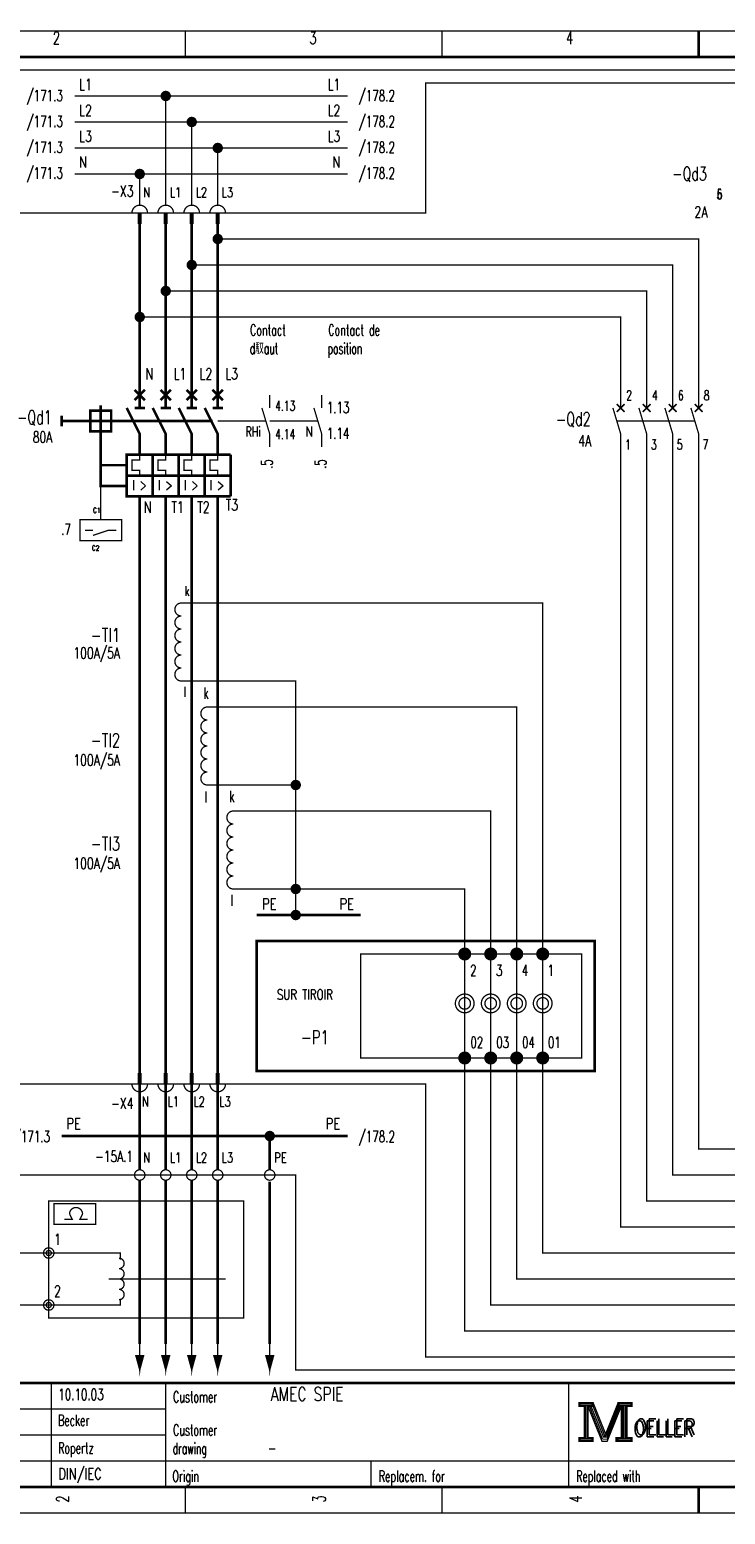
# Model space of a CAD drawing. Header units: centimetres. Extents: x 0 to 491, y -1040 to 69.
# Tile 101 of 181: x 357 to 371, y -680 to -651. Entities that reach past the tile are written whole.
import ezdxf
from ezdxf.enums import TextEntityAlignment as Align

# ---------------------------------------------------------------- set-up
doc = ezdxf.new("R2010")
doc.units = ezdxf.units.CM
doc.header["$MEASUREMENT"] = 0
doc.linetypes.add('GESTRICHELT', pattern=[3.75, 3, -0.75])
doc.linetypes.add('STRICH-PUNKT', pattern=[4.7, 3, -0.75, 0.2, -0.75])
doc.layers.get('0').update_dxf_attribs({"color": 9, "linetype": 'CONTINUOUS'})
doc.layers.add('0L', color=7, linetype='CONTINUOUS')
doc.styles.get("Standard").update_dxf_attribs({"font": 'romans.shx', "bigfont": 'TXT.shx'})

# ---------------------------------------------------------------- blocks, each defined once
blk = doc.blocks.new('BCIRCLE_FILLED')
at = {"color": 0, "linetype": 'Continuous', "const_width": 1, "flags": 128}
blk.add_lwpolyline([(0.5, 0, 1), (-0.5, 0, 1)], format="xyb", close=True, dxfattribs=at)

msp = doc.modelspace()

# ---------------------------------------------------------------- linework, layer by layer
at = {"color": 0, "flags": 128}
for points, const_width in [([(350, -665.75), (350, -651.5), (390.5, -651.5), (390.5, -680), (350, -680), (350, -665.75)], 0.025), ([(363.5, -652.75), (358.25, -652.75)], 0.025), ([(360, -654.85), (360, -652.75)], 0.025), ([(363.5, -653.25), (358.25, -653.25)], 0.025), ([(360.5, -654.85), (360.5, -653.25)], 0.025), ([(363.5, -653.75), (358.25, -653.75)], 0.025), ([(361, -654.85), (361, -653.75)], 0.025), ([(363.5, -654.25), (358.25, -654.25)], 0.025), ([(359.5, -654.85), (359.5, -654.25)], 0.025), ([(359.5, -658.35), (359.5, -655.2)], 0.05), ([(360, -658.35), (360, -655.2)], 0.05), ([(360.5, -658.35), (360.5, -655.2)], 0.05), ([(361, -658.35), (361, -655.2)], 0.05), ([(370.25, -658.75), (370.25, -655.5), (361, -655.5)], 0.025), ([(369.75, -658.75), (369.75, -656), (360.5, -656)], 0.025), ([(369.25, -658.75), (369.25, -656.5), (360, -656.5)], 0.025), ([(368.75, -658.75), (368.75, -657), (359.5, -657)], 0.025), ([(359.25, -658.75), (359.5, -659.25), (359.5, -659.65)], 0.05), ([(359.75, -658.75), (360, -659.25), (360, -659.65)], 0.05), ([(360.25, -658.75), (360.5, -659.25), (360.5, -659.65)], 0.05), ([(360.75, -658.75), (361, -659.25), (361, -659.65)], 0.05), ([(361.85, -658.75), (362, -659.25), (362, -659.5)], 0.025), ([(362.85, -658.75), (363, -659.25), (363, -659.5)], 0.025), ([(359.5, -659.25), (359.5, -659.75), (359.35, -659.75), (359.35, -659.95), (359.5, -659.95), (359.5, -660.05)], 0.025), ([(360, -659.25), (360, -659.75), (359.85, -659.75), (359.85, -659.95), (360, -659.95), (360, -660.05)], 0.025), ([(360.5, -659.25), (360.5, -659.75), (360.35, -659.75), (360.35, -659.95), (360.5, -659.95), (360.5, -660.05)], 0.025), ([(361, -659.25), (361, -659.75), (360.85, -659.75), (360.85, -659.95), (361, -659.95), (361, -660.05)], 0.025), ([(383.55, -674.5), (368.75, -674.5), (368.75, -659.25)], 0.025), ([(383.55, -674), (369.25, -674), (369.25, -659.25)], 0.025), ([(383.55, -673.5), (369.75, -673.5), (369.75, -659.25)], 0.025), ([(383.55, -673), (370.25, -673), (370.25, -659.25)], 0.025), ([(359.5, -671.55), (359.5, -660.45)], 0.05), ([(360, -671.55), (360, -660.45)], 0.05), ([(360.5, -671.55), (360.5, -660.45)], 0.05), ([(361, -671.55), (361, -660.45)], 0.05), ([(358.75, -660.9), (358.35, -660.9), (358.35, -661.3), (359.15, -661.3), (359.15, -660.9), (358.75, -660.9)], 0.025), ([(358.6, -661.2), (358.9, -661.1), (359.05, -661.1)], 0.025), ([(383.55, -675), (367.25, -675), (367.25, -662.5), (360.3, -662.5)], 0.025), ([(362.5, -666), (362.5, -664), (360.3, -664)], 0.025), ([(383.55, -675.5), (366.75, -675.5), (366.75, -664.5), (360.8, -664.5)], 0.025), ([(362.5, -668), (362.5, -666), (360.8, -666)], 0.025), ([(383.55, -676), (366.25, -676), (366.25, -666.5), (361.3, -666.5)], 0.025), ([(362.5, -668.5), (362.5, -668), (361.3, -668)], 0.025), ([(383.55, -676.5), (365.75, -676.5), (365.75, -668), (362.5, -668)], 0.025), ([(359.5, -673.4), (359.5, -671.9)], 0.05), ([(360, -673.4), (360, -671.9)], 0.05), ([(360.5, -673.4), (360.5, -671.9)], 0.05), ([(361, -673.4), (361, -671.9)], 0.05), ([(357.85, -674.25), (357.85, -674.05), (358.65, -674.05), (358.65, -674.45), (357.85, -674.45), (357.85, -674.25)], 0.025), ([(358.15, -674.25), (358.2, -674.35), (358.05, -674.35)], 0.025), ([(358.4, -674.25), (358.35, -674.35), (358.5, -674.35)], 0.025), ([(357.75, -675), (354.25, -675)], 0.025), ([(359.125, -675.125), (359.125, -675), (357.75, -675)], 0.025), ([(357.75, -676), (354.25, -676)], 0.025), ([(359.125, -675.875), (359.125, -676), (357.75, -676)], 0.025), ([(359.5, -677.25), (359.575, -676.975), (359.425, -676.975), (359.5, -677.25), (359.55, -676.975), (359.525, -676.975), (359.5, -677.25), (359.475, -676.975), (359.45, -676.975), (359.5, -677.25)], 0.025), ([(360, -677.25), (360.075, -676.975), (359.925, -676.975), (360, -677.25), (360.05, -676.975), (360.025, -676.975), (360, -677.25), (359.975, -676.975), (359.95, -676.975), (360, -677.25)], 0.025), ([(360.5, -677.25), (360.575, -676.975), (360.425, -676.975), (360.5, -677.25), (360.55, -676.975), (360.525, -676.975), (360.5, -677.25), (360.475, -676.975), (360.45, -676.975), (360.5, -677.25)], 0.025), ([(361, -677.25), (361.075, -676.975), (360.925, -676.975), (361, -677.25), (361.05, -676.975), (361.025, -676.975), (361, -677.25), (360.975, -676.975), (360.95, -676.975), (361, -677.25)], 0.025), ([(362, -677.25), (362.075, -676.975), (361.925, -676.975), (362, -677.25), (362.05, -676.975), (362.025, -676.975), (362, -677.25), (361.975, -676.975), (361.95, -676.975), (362, -677.25)], 0.025), ([(367.95, -677.88), (367.95, -677.95), (368.05, -677.95), (368.05, -678.55), (367.95, -678.55), (367.95, -678.62), (368.22, -678.62), (368.22, -678.55), (368.12, -678.55), (368.12, -677.95), (368.22, -677.95), (368.22, -677.88), (367.95, -677.88)], 0.025), ([(368.07, -677.93), (368.07, -678.57), (368.1, -678.57), (368.1, -677.93)], 0.025), ([(368.12, -677.95), (368.39, -678.62), (368.49, -678.62), (368.76, -677.95)], 0.025), ([(368.18, -677.95), (368.42, -678.54), (368.46, -678.54)], 0.025), ([(368.22, -677.88), (368.46, -678.48), (368.7, -677.88)], 0.025), ([(368.22, -677.95), (368.44, -678.51), (368.47, -678.51)], 0.025), ([(368.46, -678.58), (368.49, -678.58), (368.74, -677.95)], 0.025), ([(368.46, -678.54), (368.48, -678.54), (368.72, -677.95)], 0.025), ([(368.76, -677.95), (368.76, -678.55), (368.66, -678.55), (368.66, -678.62), (368.71, -678.62)], 0.025), ([(368.7, -677.88), (368.7, -677.95), (368.8, -677.95), (368.8, -678.55), (368.7, -678.55), (368.7, -678.62), (368.97, -678.62), (368.97, -678.55), (368.87, -678.55), (368.87, -677.95), (368.97, -677.95), (368.97, -677.88), (368.7, -677.88)], 0.025), ([(368.78, -677.93), (368.78, -678.57), (368.83, -678.57), (368.83, -677.93), (368.85, -677.93), (368.85, -678.57)], 0.025)]:
    msp.add_lwpolyline(points, dxfattribs=dict(at, const_width=const_width))
for points, const_width in [([(350, -651.5), (390.5, -651.5), (390.5, -680), (350, -680)], 0.025), ([(350.5, -652), (390, -652), (390, -679.5), (350.5, -679.5)], 0.05), ([(350.5, -652), (390, -652), (390, -679.5), (350.5, -679.5)], 0.025), ([(359.475, -655), (359.525, -655), (359.525, -655.2), (359.475, -655.2)], 0.025), ([(359.975, -655), (360.025, -655), (360.025, -655.2), (359.975, -655.2)], 0.025), ([(360.475, -655), (360.525, -655), (360.525, -655.2), (360.475, -655.2)], 0.025), ([(360.975, -655), (361.025, -655), (361.025, -655.2), (360.975, -655.2)], 0.025), ([(358.55, -659.2), (358.95, -659.2), (358.95, -658.8), (358.55, -658.8)], 0.05), ([(359.25, -660.45), (360.75, -660.45), (360.75, -659.65), (359.25, -659.65)], 0.05), ([(368, -671.25), (363.75, -671.25), (363.75, -669.25), (368, -669.25)], 0.025), ([(359.475, -671.75), (359.525, -671.75), (359.525, -671.55), (359.475, -671.55)], 0.025), ([(359.975, -671.75), (360.025, -671.75), (360.025, -671.55), (359.975, -671.55)], 0.025), ([(360.475, -671.75), (360.525, -671.75), (360.525, -671.55), (360.475, -671.55)], 0.025), ([(360.975, -671.75), (361.025, -671.75), (361.025, -671.55), (360.975, -671.55)], 0.025), ([(367.97, -677.9), (368.2, -677.9), (368.2, -677.93), (367.97, -677.93)], 0.025), ([(368.72, -677.9), (368.95, -677.9), (368.95, -677.93), (368.72, -677.93)], 0.025), ([(367.97, -678.57), (368.2, -678.57), (368.2, -678.6), (367.97, -678.6)], 0.025), ([(368.68, -678.57), (368.95, -678.57), (368.95, -678.6), (368.68, -678.6)], 0.025)]:
    msp.add_lwpolyline(points, close=True, dxfattribs=dict(at, const_width=const_width))
at = {"color": 0}
for points, const_width in [([(360.375, -651.5), (360.375, -652)], 0.025), ([(365.312, -651.5), (365.312, -652)], 0.025), ([(370.25, -652), (370.25, -651.5)], 0.05), ([(370.25, -651.5), (370.25, -652)], 0.025), ([(359.5, -655), (359.5, -655.2)], 0.025), ([(360, -655), (360, -655.2)], 0.025), ([(360.5, -655), (360.5, -655.2)], 0.025), ([(361, -655), (361, -655.2)], 0.025), ([(359.5, -658.35), (359.5, -658.75)], 0.05), ([(360, -658.35), (360, -658.75)], 0.05), ([(360.5, -658.35), (360.5, -658.75)], 0.05), ([(361, -658.35), (361, -658.75)], 0.05), ([(359.4, -658.4), (359.6, -658.6)], 0.05), ([(359.6, -658.4), (359.4, -658.6)], 0.05), ([(360.1, -658.4), (359.9, -658.6)], 0.05), ([(359.9, -658.4), (360.1, -658.6)], 0.05), ([(360.6, -658.4), (360.4, -658.6)], 0.05), ([(360.4, -658.4), (360.6, -658.6)], 0.05), ([(361.1, -658.4), (360.9, -658.6)], 0.05), ([(360.9, -658.4), (361.1, -658.6)], 0.05), ([(362, -658.5), (362, -658.75)], 0.025), ([(363, -658.5), (363, -658.75)], 0.025), ([(358, -658.9), (358, -659.1)], 0.05), ([(358.75, -658.7), (358.75, -659.2)], 0.05), ([(359.4, -658.75), (359.6, -658.75)], 0.05), ([(359.9, -658.75), (360.1, -658.75)], 0.05), ([(360.4, -658.75), (360.6, -658.75)], 0.05), ([(360.9, -658.75), (361.1, -658.75)], 0.05), ([(368.6, -658.75), (368.75, -659.25)], 0.025), ([(368.675, -658.675), (368.825, -658.825)], 0.03), ([(368.8, -658.7), (368.675, -658.825)], 0.03), ([(368.825, -658.675), (368.725, -658.775)], 0.03), ([(369.1, -658.75), (369.25, -659.25)], 0.025), ([(369.175, -658.675), (369.325, -658.825)], 0.03), ([(369.325, -658.675), (369.175, -658.825)], 0.03), ([(369.6, -658.75), (369.75, -659.25)], 0.025), ([(369.825, -658.675), (369.675, -658.825)], 0.03), ([(369.675, -658.675), (369.825, -658.825)], 0.03), ([(370.1, -658.75), (370.25, -659.25)], 0.025), ([(370.325, -658.675), (370.175, -658.825)], 0.03), ([(370.175, -658.675), (370.325, -658.825)], 0.03), ([(358.55, -659), (358.95, -659)], 0.05), ([(359.75, -659.65), (359.75, -660.45)], 0.05), ([(360.25, -659.65), (360.25, -660.45)], 0.05), ([(360.75, -659.65), (360.75, -660.45)], 0.05), ([(360.75, -659.65), (361.25, -659.65)], 0.05), ([(361.25, -659.65), (361.25, -660.45)], 0.05), ([(359.25, -660.05), (360.75, -660.05)], 0.05), ([(360.75, -660.05), (361.25, -660.05)], 0.05), ([(361.25, -660.45), (360.75, -660.45)], 0.05), ([(358.45, -661.1), (358.6, -661.1)], 0.025), ([(365.75, -670), (365.75, -669.25)], 0.025), ([(366.25, -670), (366.25, -669.25)], 0.025), ([(366.75, -670), (366.75, -669.25)], 0.025), ([(367.25, -670), (367.25, -669.25)], 0.025), ([(365.75, -670.4), (365.75, -671.25)], 0.025), ([(366.25, -670.4), (366.25, -671.25)], 0.025), ([(366.75, -670.4), (366.75, -671.25)], 0.025), ([(367.25, -670.4), (367.25, -671.25)], 0.025), ([(359.5, -671.55), (359.5, -671.75)], 0.025), ([(360, -671.55), (360, -671.75)], 0.025), ([(360.5, -671.55), (360.5, -671.75)], 0.025), ([(361, -671.55), (361, -671.75)], 0.025), ([(358.9, -675.5), (361.15, -675.5)], 0.025), ([(359.5, -676.75), (359.5, -677.25)], 0.025), ([(360, -676.75), (360, -677.25)], 0.025), ([(360.5, -676.75), (360.5, -677.25)], 0.025), ([(361, -676.75), (361, -677.25)], 0.025), ([(362, -676.75), (362, -677.25)], 0.025), ([(390, -677.5), (350.5, -677.5)], 0.05), ([(357.8, -677.5), (357.8, -679.5)], 0.025), ([(360, -677.5), (360, -679.5)], 0.025), ([(367.75, -677.5), (367.75, -679.5)], 0.025), ([(350.5, -678), (360, -678)], 0.025), ([(368.15, -677.95), (368.4, -678.58)], 0.025), ([(368.47, -678.51), (368.7, -677.94)], 0.025), ([(350.5, -678.5), (360, -678.5)], 0.025), ([(368.4, -678.58), (368.46, -678.58)], 0.025), ([(350.5, -679), (372, -679)], 0.025), ([(363.95, -679), (363.95, -679.5)], 0.025), ([(360.375, -680), (360.375, -679.5)], 0.025), ([(365.312, -680), (365.312, -679.5)], 0.025), ([(370.25, -679.5), (370.25, -680)], 0.05), ([(370.25, -680), (370.25, -679.5)], 0.025)]:
    msp.add_lwpolyline(points, dxfattribs=dict(at, const_width=const_width))
at = {"color": 0, "linetype": 'GESTRICHELT', "flags": 128}
for points, const_width in [([(356.75, -652.25), (385, -652.25), (385, -677.25), (362.5, -677.25), (362.5, -673.5), (356.75, -673.5), (356.75, -652.25)], 0.025), ([(357, -655), (365, -655), (365, -652.5), (383.75, -652.5), (383.75, -657.5)], 0.025), ([(383.75, -660.75), (383.75, -677), (365, -677), (365, -671.75), (357, -671.75), (357, -655)], 0.025), ([(358.75, -659.2), (358.75, -660.25), (359.25, -660.25)], 0.05), ([(359.5, -676.75), (359.5, -673.6)], 0.05), ([(360, -676.75), (360, -673.6)], 0.05), ([(360.5, -676.75), (360.5, -673.6)], 0.05), ([(361, -676.75), (361, -673.6)], 0.05)]:
    msp.add_lwpolyline(points, dxfattribs=dict(at, const_width=const_width))
at = {"color": 0, "const_width": 0.025, "flags": 128}
for points in [[(359.65, -655, 1), (359.35, -655, 1)], [(360.15, -655, 1), (359.85, -655, 1)], [(360.65, -655, 1), (360.35, -655, 1)], [(361.15, -655, 1), (360.85, -655, 1)], [(360.3, -662.5, 1), (360.3, -662.75, 1)], [(360.3, -662.75, 1), (360.3, -663, 1)], [(360.3, -663, 1), (360.3, -663.25, 1)], [(360.3, -663.25, 1), (360.3, -663.5, 1)], [(360.3, -663.5, 1), (360.3, -663.75, 1)], [(360.3, -663.75, 1), (360.3, -664, 1)], [(360.8, -664.5, 1), (360.8, -664.75, 1)], [(360.8, -664.75, 1), (360.8, -665, 1)], [(360.8, -665, 1), (360.8, -665.25, 1)], [(360.8, -665.25, 1), (360.8, -665.5, 1)], [(360.8, -665.5, 1), (360.8, -665.75, 1)], [(360.8, -665.75, 1), (360.8, -666, 1)], [(361.3, -666.5, 1), (361.3, -666.75, 1)], [(361.3, -666.75, 1), (361.3, -667, 1)], [(361.3, -667, 1), (361.3, -667.25, 1)], [(361.3, -667.25, 1), (361.3, -667.5, 1)], [(361.3, -667.5, 1), (361.3, -667.75, 1)], [(361.3, -667.75, 1), (361.3, -668, 1)], [(359.35, -671.75, 1), (359.65, -671.75, 1)], [(359.85, -671.75, 1), (360.15, -671.75, 1)], [(360.35, -671.75, 1), (360.65, -671.75, 1)], [(360.85, -671.75, 1), (361.15, -671.75, 1)], [(358.4, -674.25, 1), (358.15, -674.25, 1)], [(359.1, -675.3, 1), (359.1, -675.1, 1)], [(359.1, -675.5, 1), (359.1, -675.3, 1)], [(359.1, -675.7, 1), (359.1, -675.5, 1)], [(359.1, -675.9, 1), (359.1, -675.7, 1)]]:
    msp.add_lwpolyline(points, format="xyb", dxfattribs=at)
at = {"color": 0, "linetype": 'GESTRICHELT'}
for points, const_width in [([(358, -659), (358.55, -659)], 0.05), ([(358.95, -659), (360.4, -659)], 0.05), ([(360.35, -659), (360.9, -659)], 0.05), ([(361, -659), (361.92, -659)], 0.025), ([(362, -659), (362.92, -659)], 0.025), ([(368.675, -659), (370.175, -659)], 0.025), ([(358.75, -659.85), (359.25, -659.85)], 0.05), ([(358.75, -660), (358.75, -660.9)], 0.025)]:
    msp.add_lwpolyline(points, dxfattribs=dict(at, const_width=const_width))
at = {"color": 0, "linetype": 'STRICH-PUNKT', "const_width": 0.05, "flags": 128}
for points in [[(363.75, -668.5), (361.75, -668.5)], [(363.5, -672.75), (358, -672.75)], [(362, -673.4), (362, -672.75)]]:
    msp.add_lwpolyline(points, dxfattribs=at)
msp.add_lwpolyline([(361.75, -669), (368.25, -669), (368.25, -671.5), (361.75, -671.5)], close=True, dxfattribs=at)
at = {"color": 0, "flags": 128}
for points, const_width in [([(365.85, -669.25, 1), (365.65, -669.25, 1)], 0.05), ([(365.8, -669.25, 1), (365.7, -669.25, 1)], 0.05), ([(365.775, -669.25, 1), (365.725, -669.25, 1)], 0.05), ([(366.35, -669.25, 1), (366.15, -669.25, 1)], 0.05), ([(366.3, -669.25, 1), (366.2, -669.25, 1)], 0.05), ([(366.275, -669.25, 1), (366.225, -669.25, 1)], 0.05), ([(366.85, -669.25, 1), (366.65, -669.25, 1)], 0.05), ([(366.8, -669.25, 1), (366.7, -669.25, 1)], 0.05), ([(366.775, -669.25, 1), (366.725, -669.25, 1)], 0.05), ([(367.35, -669.25, 1), (367.15, -669.25, 1)], 0.05), ([(367.3, -669.25, 1), (367.2, -669.25, 1)], 0.05), ([(367.275, -669.25, 1), (367.225, -669.25, 1)], 0.05), ([(365.93, -670.2, 1), (365.57, -670.2, 1)], 0.025), ([(366.43, -670.2, 1), (366.07, -670.2, 1)], 0.025), ([(366.93, -670.2, 1), (366.57, -670.2, 1)], 0.025), ([(367.43, -670.2, 1), (367.07, -670.2, 1)], 0.025), ([(365.861, -670.2, 1), (365.639, -670.2, 1)], 0.025), ([(366.361, -670.2, 1), (366.139, -670.2, 1)], 0.025), ([(366.861, -670.2, 1), (366.639, -670.2, 1)], 0.025), ([(367.361, -670.2, 1), (367.139, -670.2, 1)], 0.025), ([(365.85, -671.25, 1), (365.65, -671.25, 1)], 0.05), ([(365.8, -671.25, 1), (365.7, -671.25, 1)], 0.05), ([(365.775, -671.25, 1), (365.725, -671.25, 1)], 0.05), ([(366.35, -671.25, 1), (366.15, -671.25, 1)], 0.05), ([(366.3, -671.25, 1), (366.2, -671.25, 1)], 0.05), ([(366.275, -671.25, 1), (366.225, -671.25, 1)], 0.05), ([(366.85, -671.25, 1), (366.65, -671.25, 1)], 0.05), ([(366.8, -671.25, 1), (366.7, -671.25, 1)], 0.05), ([(366.775, -671.25, 1), (366.725, -671.25, 1)], 0.05), ([(367.35, -671.25, 1), (367.15, -671.25, 1)], 0.05), ([(367.3, -671.25, 1), (367.2, -671.25, 1)], 0.05), ([(367.275, -671.25, 1), (367.225, -671.25, 1)], 0.05), ([(359.6, -673.5, 1), (359.4, -673.5, 1)], 0.025), ([(360.1, -673.5, 1), (359.9, -673.5, 1)], 0.025), ([(360.6, -673.5, 1), (360.4, -673.5, 1)], 0.025), ([(361.1, -673.5, 1), (360.9, -673.5, 1)], 0.025), ([(362.1, -673.5, 1), (361.9, -673.5, 1)], 0.025), ([(357.85, -675, 1), (357.65, -675, 1)], 0.025), ([(357.8, -675, 1), (357.7, -675, 1)], 0.025), ([(357.85, -676, 1), (357.65, -676, 1)], 0.025), ([(357.8, -676, 1), (357.7, -676, 1)], 0.025)]:
    msp.add_lwpolyline(points, format="xyb", close=True, dxfattribs=dict(at, const_width=const_width))
at = {"color": 0, "linetype": 'STRICH-PUNKT', "const_width": 0.05}
msp.add_lwpolyline([(362, -673.625), (362, -676.75)], dxfattribs=at)
at = {"color": 0, "linetype": 'GESTRICHELT', "const_width": 0.025, "flags": 128}
msp.add_lwpolyline([(357.75, -674), (361.5, -674), (361.5, -676.25), (357.75, -676.25)], close=True, dxfattribs=at)
at = {"layer": '0L', "color": 0}
for points in [[(359.475, -671.755), (359.525, -671.755), (359.475, -671.895), (359.525, -671.895)], [(359.975, -671.755), (360.025, -671.755), (359.975, -671.895), (360.025, -671.895)], [(360.475, -671.755), (360.525, -671.755), (360.475, -671.895), (360.525, -671.895)], [(360.975, -671.755), (361.025, -671.755), (360.975, -671.895), (361.025, -671.895)]]:
    msp.add_solid(points, dxfattribs=at)

# ---------------------------------------------------------------- block references
at = {"color": 0, "xscale": 0.1, "yscale": 0.1, "zscale": 0.1}
for p in [(360, -652.75), (360.5, -653.25), (361, -653.75), (359.5, -654.25), (361, -655.5), (360.5, -656), (360, -656.5), (359.5, -657), (362.5, -666), (362.5, -668), (362.5, -668), (362.5, -668.5), (362, -672.75)]:
    msp.add_blockref('BCIRCLE_FILLED', p, dxfattribs=at)

# ---------------------------------------------------------------- texts
at = {"color": 0}
for s, height, width, p in [('2', 0.238, 0.672, (357.899, -651.514)), ('3', 0.238, 0.672, (362.832, -651.514)), ('4', 0.238, 0.672, (367.766, -651.514)), ('I >', 0.1905, 0.717333, (359.496, -660.139)), ('I >', 0.1905, 0.717333, (359.993, -660.139)), ('I >', 0.1905, 0.717333, (360.49, -660.139)), ('I >', 0.1905, 0.717333, (360.987, -660.139)), ('l', 0.214, 0.6, (360.774, -666.123)), ('l', 0.214, 0.6, (361.271, -668.11)), ('-P1', 0.2619, 0.709333, (362.868, -670.722))]:
    msp.add_text(s, height=height, dxfattribs=dict(at, width=width)).set_placement(p, align=Align.TOP_CENTER)
for s, height, width, p in [('/171.3', 0.2143, 0.68, (358.023, -652.636)), ('L1', 0.2143, 0.716, (363.357, -652.423)), ('L2', 0.2143, 0.716, (363.357, -652.92)), ('/171.3', 0.2143, 0.68, (358.023, -653.133)), ('L3', 0.2143, 0.716, (363.357, -653.417)), ('/171.3', 0.2143, 0.68, (358.023, -653.63)), ('N', 0.214, 0.76, (363.359, -653.913)), ('/171.3', 0.2143, 0.68, (358.023, -654.126)), ('-Qd3', 0.2619, 0.682, (370.407, -654.112)), ('2A', 0.2143, 0.716, (370.419, -654.872)), ('-Qd1', 0.2619, 0.682, (357.807, -658.797)), ('-Qd2', 0.2619, 0.682, (368.171, -658.833)), ('80A', 0.2143, 0.701333, (357.816, -659.202)), ('RHi', 0.1905, 0.706667, (361.828, -659.109)), ('N', 0.191, 0.76, (362.828, -659.109)), ('4A', 0.2143, 0.716, (368.183, -659.273)), ('.7', 0.2143, 0.684, (358.177, -660.976)), ('.7', 0.2143, 0.684, (358.177, -660.976)), ('-TI1', 0.2619, 0.722, (359.124, -662.985)), ('100A/5A', 0.2143, 0.700571, (359.116, -663.354)), ('-TI2', 0.2619, 0.722, (359.124, -665.008)), ('100A/5A', 0.2143, 0.700571, (359.116, -665.413)), ('-TI3', 0.2619, 0.722, (359.124, -666.996)), ('100A/5A', 0.2143, 0.700571, (359.116, -667.4)), ('-X4', 0.2143, 0.709333, (359.379, -672.014)), ('/171.3', 0.2143, 0.68, (357.775, -672.653)), ('PE', 0.2143, 0.76, (363.356, -672.405))]:
    msp.add_text(s, height=height, dxfattribs=dict(at, width=width)).set_placement(p, align=Align.TOP_RIGHT)
for s, height, width, p in [('L1', 0.2143, 0.716, (358.335, -652.423)), ('/178.2', 0.2143, 0.68, (363.709, -652.636)), ('L2', 0.2143, 0.716, (358.335, -652.92)), ('/178.2', 0.2143, 0.68, (363.709, -653.133)), ('L3', 0.2143, 0.716, (358.335, -653.417)), ('/178.2', 0.2143, 0.68, (363.709, -653.63)), ('N', 0.214, 0.76, (358.332, -653.913)), ('/178.2', 0.2143, 0.68, (363.709, -654.126)), ('Contact', 0.2143, 0.622857, (361.622, -657.143)), ('Contact de', 0.2143, 0.6256, (363.125, -657.143)), ('d馭aut', 0.2143, 0.6, (361.615, -657.498)), ('position', 0.2143, 0.6, (363.113, -657.498)), ('4.13', 0.1905, 0.678, (362.104, -658.613)), ('1.13', 0.2143, 0.678, (363.098, -658.634)), ('1.14', 0.2143, 0.678, (363.098, -659.131)), ('1', 0.191, 0.672, (368.835, -659.358)), ('3', 0.191, 0.672, (369.332, -659.358)), ('5', 0.191, 0.672, (369.829, -659.358)), ('7', 0.191, 0.672, (370.326, -659.358)), ('N', 0.214, 0.76, (359.574, -660.55)), ('T1', 0.2143, 0.716, (360.11, -660.55)), ('T2', 0.2143, 0.716, (360.607, -660.55)), ('C2', 0.0953, 0.716, (358.578, -661.395)), ('l', 0.191, 0.6, (360.35, -664.114)), ('PE', 0.2143, 0.76, (361.851, -668.181)), ('PE', 0.2143, 0.76, (363.342, -668.181)), ('2', 0.214, 0.672, (365.854, -669.459)), ('3', 0.214, 0.672, (366.351, -669.459)), ('4', 0.214, 0.672, (366.848, -669.459)), ('1', 0.214, 0.672, (367.345, -669.459)), ('SUR TIROIR', 0.1905, 0.7536, (362.138, -669.934)), ('02', 0.2143, 0.672, (365.859, -670.843)), ('03', 0.2143, 0.672, (366.356, -670.843)), ('04', 0.2143, 0.672, (366.853, -670.843)), ('01', 0.2143, 0.672, (367.35, -670.843)), ('N', 0.191, 0.76, (359.538, -671.993)), ('L1', 0.1905, 0.716, (360.038, -671.993)), ('L2', 0.1905, 0.716, (360.535, -671.993)), ('L3', 0.1905, 0.716, (361.032, -671.993)), ('PE', 0.2143, 0.76, (358.089, -672.405)), ('/178.2', 0.2143, 0.68, (363.709, -672.653)), ('Customer', 0.2143, 0.62, (360.14, -677.658)), ('Customer', 0.2143, 0.62, (360.14, -678.296)), ('OELLER', 0.3096, 0.76, (368.996, -678.225)), ('OELLER', 0.3096, 0.76, (368.996, -678.225)), ('OELLER', 0.3096, 0.76, (369.032, -678.19)), ('drawing', 0.2143, 0.6, (360.133, -678.651)), ('Origin', 0.2143, 0.626667, (360.127, -679.184)), ('Replacem. for', 0.21431, 0.627077, (364.097, -679.184)), ('Replaced with', 0.21431, 0.619692, (367.895, -679.184))]:
    msp.add_text(s, height=height, dxfattribs=dict(at, width=width)).set_placement(p, align=Align.TOP_LEFT)
for s, width, p in [('-X3', 0.709333, (359.379, -654.751)), ('-15A.1', 0.694667, (359.37, -673.313))]:
    msp.add_text(s, height=0.2143, dxfattribs=dict(at, width=width)).set_placement(p, align=Align.BOTTOM_RIGHT)
for s, height, width, p in [('N', 0.191, 0.76, (359.565, -654.755)), ('L1', 0.1905, 0.716, (360.082, -654.755)), ('L2', 0.1905, 0.716, (360.579, -654.755)), ('L3', 0.1905, 0.716, (361.076, -654.755)), ('5', 0.191, 0.672, (370.596, -654.791)), ('6', 0.191, 0.672, (370.596, -654.791)), ('N', 0.214, 0.76, (359.607, -658.265)), ('L1', 0.2143, 0.716, (360.153, -658.265)), ('L2', 0.2143, 0.716, (360.65, -658.265)), ('L3', 0.2143, 0.716, (361.147, -658.265)), ('2', 0.191, 0.672, (368.857, -658.659)), ('4', 0.191, 0.672, (369.354, -658.659)), ('6', 0.191, 0.672, (369.851, -658.659)), ('8', 0.191, 0.672, (370.348, -658.659)), ('4.14', 0.1905, 0.678, (362.104, -659.405)), ('T3', 0.2143, 0.716, (361.154, -660.785)), ('C1', 0.0953, 0.716, (358.6, -660.793)), ('k', 0.191, 0.6, (360.368, -662.422)), ('N', 0.191, 0.76, (359.565, -673.318)), ('L1', 0.1905, 0.716, (360.082, -673.318)), ('L2', 0.1905, 0.716, (360.579, -673.318)), ('L3', 0.1905, 0.716, (361.076, -673.318)), ('PE', 0.1905, 0.76, (362.083, -673.318)), ('1', 0.214, 0.672, (357.855, -674.91)), ('2', 0.214, 0.672, (357.855, -675.904)), ('10.10.03', 0.2143, 0.678, (357.934, -677.892)), ('AMEC SPIE', 0.2619, 0.752889, (362.016, -677.923)), ('Becker', 0.2143, 0.626667, (357.927, -678.389)), ('Ropertz', 0.2143, 0.622857, (357.932, -678.921)), ('-', 0.214, 0.696, (361.965, -678.921)), ('DIN/IEC', 0.2143, 0.750857, (357.935, -679.418))]:
    msp.add_text(s, height=height, dxfattribs=dict(at, width=width)).set_placement(p, align=Align.BOTTOM_LEFT)
at = {"color": 0, "width": 0.684}
for p in [(361.838, -659.734), (361.838, -659.734), (362.868, -659.734), (362.868, -659.734)]:
    msp.add_text('.5', height=0.2143, rotation=90, dxfattribs=at).set_placement(p, align=Align.TOP_RIGHT)
at = {"color": 0, "width": 0.6}
for p in [(360.774, -664.405), (361.271, -666.392)]:
    msp.add_text('k', height=0.214, dxfattribs=at).set_placement(p, align=Align.BOTTOM_CENTER)
at = {"color": 0, "width": 0.672}
for s, p in [('2', (357.899, -679.73)), ('3', (362.832, -679.73)), ('4', (367.766, -679.73))]:
    msp.add_text(s, height=0.238, rotation=90, dxfattribs=at).set_placement(p, align=Align.TOP_CENTER)

doc.saveas('drawing.dxf')
